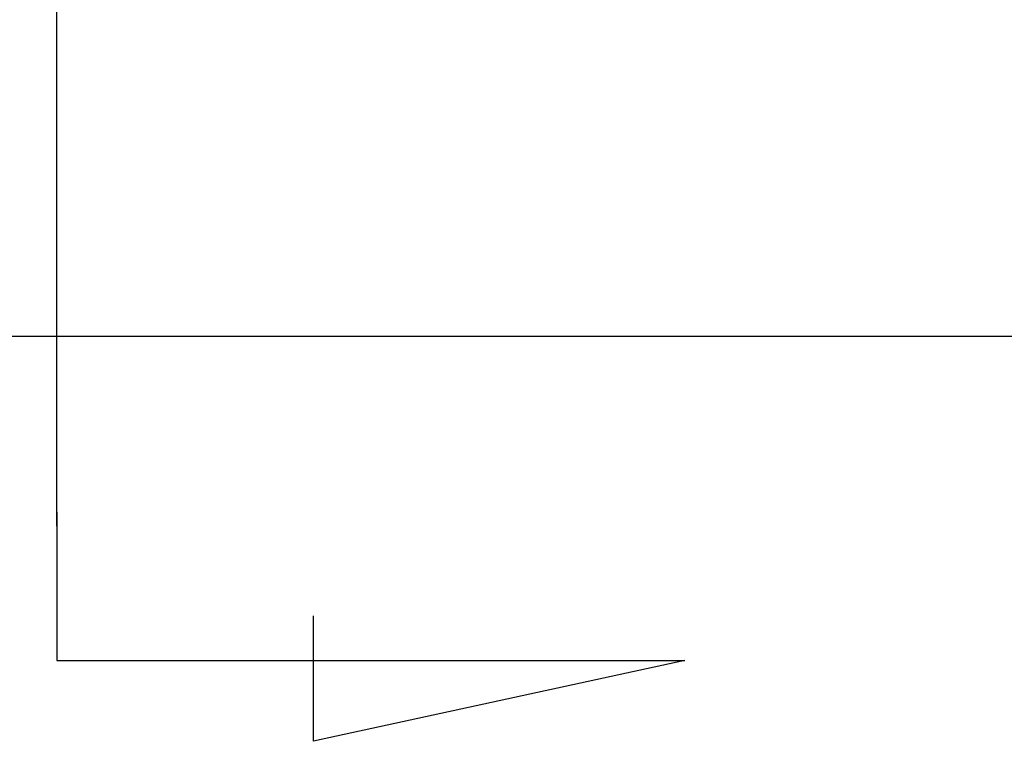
# Model space of a CAD drawing. Header units: millimetres. Extents: x -227 to 3135, y -1502 to 860.
# Tile 190 of 256: x 40 to 57, y -723 to -710. Entities that reach past the tile are written whole.
import ezdxf

# ---------------------------------------------------------------- set-up
doc = ezdxf.new("R2010")
doc.units = ezdxf.units.MM
doc.layers.add('2', color=7, linetype='CONTINUOUS', true_color=0xffffff)

msp = doc.modelspace()

# ---------------------------------------------------------------- linework, layer by layer
at = {"layer": '2'}
for p, q in [((40.443, -718.75), (40.443, -675.63)), ((40.443, -718.5), (40.443, -721.136)), ((45.003, -722.57), (45.003, -720.341)), ((40.443, -721.136), (51.591, -721.136)), ((51.591, -721.136), (45.003, -722.57))]:
    msp.add_line(p, q, dxfattribs=at)
at = {"layer": '2', "linetype": 'Continuous'}
msp.add_line((242.141, -715.384), (34.979, -715.384), dxfattribs=at)

doc.saveas('drawing.dxf')
